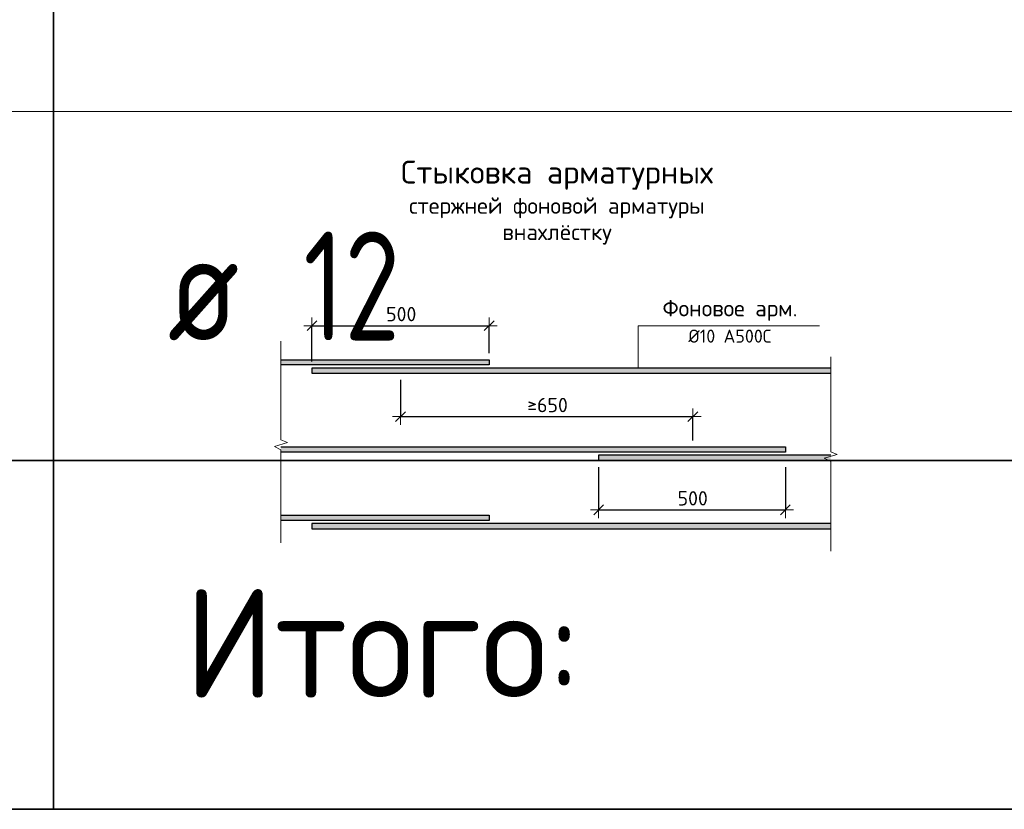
# Model space of a CAD drawing. Header units: metres. Extents: x -38 to 97, y -15 to 21.
# Tile 89 of 114: x 75.34 to 77.6, y 6.07 to 7.88. Entities that reach past the tile are written whole.
import ezdxf

# ---------------------------------------------------------------- set-up
doc = ezdxf.new("R2010")
doc.units = ezdxf.units.M
doc.header["$PDMODE"] = 65
doc.layers.add('XR$3$Арм.стержн.ниж.зоны Х', color=7, linetype='Continuous', lineweight=35, true_color=0xc600c6)
doc.layers.add('XR$5$Арм.стержн.ниж.зоны Х', color=7, linetype='Continuous', lineweight=35, true_color=0xc600c6)
doc.layers.add('XR$3$Размерная линия_ общее', color=7, linetype='Continuous', lineweight=13)
doc.layers.add('XR$5$Размерная линия_ общее', color=7, linetype='Continuous', lineweight=13)
doc.styles.add('ISOCPEUR', font='txt')
doc.dimstyles.new('DIMSTYLE_35', dxfattribs={"dimtxt": 0.033, "dimasz": 0.0375, "dimexe": 0, "dimexo": 0, "dimgap": 0.0165, "dimtad": 2, "dimdec": 0, "dimlfac": 1000, "dimrnd": 1, "dimzin": 12, "dimdsep": 46, "dimtxsty": 'ISOCPEUR', "dimblk1": 'ALL_ML_STRICH', "dimblk2": 'ALL_ML_STRICH', "dimsah": 1, "dimcen": 0, "dimclrd": 7, "dimclre": 256, "dimclrt": 7, "dimadec": 0, "dimazin": 0, "dimtfac": 1, "dimtdec": 0, "dimtix": 1, "dimtmove": 2, "dimatfit": 3, "dimfxl": 0, "dimtzin": 0, "dimlwd": 0, "dimlwe": -3, "dimarcsym": 0})
doc.dimstyles.new('DIMSTYLE_6', dxfattribs={"dimtxt": 0.033, "dimasz": 0.0375, "dimexe": 0, "dimexo": 0, "dimgap": 0.0165, "dimtad": 2, "dimdec": 0, "dimlfac": 1000, "dimrnd": 1, "dimzin": 12, "dimdsep": 46, "dimtxsty": 'ISOCPEUR', "dimblk1": 'ALL_ML_STRICH', "dimblk2": 'ALL_ML_STRICH', "dimsah": 1, "dimcen": 0, "dimclrd": 7, "dimclre": 256, "dimclrt": 7, "dimadec": 0, "dimazin": 0, "dimtfac": 1, "dimtdec": 0, "dimtix": 1, "dimtmove": 2, "dimatfit": 3, "dimfxl": 0, "dimtzin": 0, "dimlwd": 0, "dimlwe": -3, "dimarcsym": 0})
doc.dimstyles.new('DIMSTYLE_7', dxfattribs={"dimtxt": 0.033, "dimasz": 0.0375, "dimexe": 0, "dimexo": 0, "dimgap": 0.0165, "dimtad": 2, "dimdec": 0, "dimlfac": 1000, "dimrnd": 1, "dimzin": 12, "dimdsep": 46, "dimtxsty": 'ISOCPEUR', "dimblk1": 'ALL_ML_STRICH', "dimblk2": 'ALL_ML_STRICH', "dimsah": 1, "dimcen": 0, "dimclrd": 7, "dimclre": 256, "dimclrt": 7, "dimadec": 0, "dimazin": 0, "dimtfac": 1, "dimtdec": 0, "dimtix": 1, "dimtmove": 2, "dimatfit": 3, "dimfxl": 0, "dimtzin": 0, "dimlwd": 0, "dimlwe": -3, "dimarcsym": 0})
doc.dimstyles.new('DIMSTYLE_8', dxfattribs={"dimtxt": 0.033, "dimasz": 0.0375, "dimexe": 0, "dimexo": 0, "dimgap": 0.0165, "dimtad": 2, "dimdec": 0, "dimlfac": 1000, "dimrnd": 1, "dimzin": 12, "dimdsep": 46, "dimtxsty": 'ISOCPEUR', "dimblk1": 'ALL_ML_STRICH', "dimblk2": 'ALL_ML_STRICH', "dimsah": 1, "dimcen": 0, "dimclrd": 7, "dimclre": 256, "dimclrt": 7, "dimadec": 0, "dimazin": 0, "dimtfac": 1, "dimtdec": 0, "dimtix": 1, "dimtmove": 2, "dimatfit": 3, "dimfxl": 0, "dimtzin": 0, "dimlwd": 0, "dimlwe": -3, "dimarcsym": 0})

# ---------------------------------------------------------------- blocks, each defined once
blk = doc.blocks.new('ALL_ML_STRICH')
at = {"color": 0, "linetype": 'ByBlock', "lineweight": -2}
for p, q in [((-1, 0), (0.5, 0)), ((-0.3, -0.3), (0.3, 0.3)), ((0, -0.5), (0, 0.5))]:
    blk.add_line(p, q, dxfattribs=at)
blk = doc.blocks.new('*D40')
at = {"layer": 'DEFPOINTS', "color": 7, "linetype": 'Continuous', "lineweight": 13, "transparency": 33554687}
for p in [(76.0122, 7.1808), (76.4182, 7.1027), (76.0122, 7.0837)]:
    blk.add_point(p, dxfattribs=at)
at = {"layer": 'XR$3$Размерная линия_ общее', "color": 253, "linetype": 'Continuous', "lineweight": -2, "true_color": 0xa0a0a0, "transparency": 33554687}
for p, q in [((76.0122, 7.0987), (76.0122, 7.1808)), ((76.4182, 7.1177), (76.4182, 7.1808))]:
    blk.add_line(p, q, dxfattribs=at)
at = {"layer": 'XR$3$Размерная линия_ общее', "color": 7, "linetype": 'Continuous', "lineweight": -2, "transparency": 33554687}
blk.add_line((76.0122, 7.1808), (76.4182, 7.1808), dxfattribs=at)
at = {"layer": 'XR$3$Размерная линия_ общее', "color": 7, "linetype": 'Continuous', "lineweight": 13, "transparency": 33554687, "xscale": 0.0375, "yscale": 0.0375, "zscale": 0.0375, "rotation": 180}
blk.add_blockref('ALL_ML_STRICH', (76.0122, 7.1808), dxfattribs=at)
at = {"layer": 'XR$3$Размерная линия_ общее', "color": 7, "linetype": 'Continuous', "lineweight": 13, "transparency": 33554687, "xscale": 0.0375, "yscale": 0.0375, "zscale": 0.0375}
blk.add_blockref('ALL_ML_STRICH', (76.4182, 7.1808), dxfattribs=at)
at = {"layer": 'XR$3$Размерная линия_ общее', "color": 7, "linetype": 'Continuous', "lineweight": 13, "transparency": 33554687, "insert": (76.1822, 7.2238), "char_height": 0.033, "width": 0.00165, "attachment_point": 1, "line_spacing_factor": 0.60241, "style": 'ISOCPEUR'}
blk.add_mtext('500', dxfattribs=at)
blk = doc.blocks.new('*D41')
at = {"layer": 'DEFPOINTS', "color": 7, "linetype": 'Continuous', "lineweight": 13, "transparency": 33554687}
for p in [(76.2152, 7.0717), (76.2152, 6.9723), (76.8852, 6.9027)]:
    blk.add_point(p, dxfattribs=at)
at = {"layer": 'XR$3$Размерная линия_ общее', "color": 253, "linetype": 'Continuous', "lineweight": -2, "true_color": 0xa0a0a0, "transparency": 33554687}
for p, q in [((76.2152, 7.0567), (76.2152, 6.9723)), ((76.8852, 6.9177), (76.8852, 6.9723))]:
    blk.add_line(p, q, dxfattribs=at)
at = {"layer": 'XR$3$Размерная линия_ общее', "color": 7, "linetype": 'Continuous', "lineweight": -2, "transparency": 33554687}
blk.add_line((76.2152, 6.9723), (76.8852, 6.9723), dxfattribs=at)
at = {"layer": 'XR$3$Размерная линия_ общее', "color": 7, "linetype": 'Continuous', "lineweight": 13, "transparency": 33554687, "xscale": 0.0375, "yscale": 0.0375, "zscale": 0.0375, "rotation": 180}
blk.add_blockref('ALL_ML_STRICH', (76.2152, 6.9723), dxfattribs=at)
at = {"layer": 'XR$3$Размерная линия_ общее', "color": 7, "linetype": 'Continuous', "lineweight": 13, "transparency": 33554687, "xscale": 0.0375, "yscale": 0.0375, "zscale": 0.0375}
blk.add_blockref('ALL_ML_STRICH', (76.8852, 6.9723), dxfattribs=at)
at = {"layer": 'XR$3$Размерная линия_ общее', "color": 7, "linetype": 'Continuous', "lineweight": 13, "transparency": 33554687, "insert": (76.5056, 7.0153), "char_height": 0.033, "width": 0.00165, "attachment_point": 1, "line_spacing_factor": 0.60241, "style": 'ISOCPEUR'}
blk.add_mtext('≥650', dxfattribs=at)
blk = doc.blocks.new('*D42')
at = {"layer": 'DEFPOINTS', "color": 7, "linetype": 'Continuous', "lineweight": 13, "transparency": 33554687}
for p in [(76.6692, 6.8717), (77.0972, 6.8717), (76.6692, 6.7584)]:
    blk.add_point(p, dxfattribs=at)
at = {"layer": 'XR$3$Размерная линия_ общее', "color": 253, "linetype": 'Continuous', "lineweight": -2, "true_color": 0xa0a0a0, "transparency": 33554687}
for p, q in [((76.6692, 6.8567), (76.6692, 6.7584)), ((77.0972, 6.8567), (77.0972, 6.7584))]:
    blk.add_line(p, q, dxfattribs=at)
at = {"layer": 'XR$3$Размерная линия_ общее', "color": 7, "linetype": 'Continuous', "lineweight": -2, "transparency": 33554687}
blk.add_line((76.6692, 6.7584), (77.0972, 6.7584), dxfattribs=at)
at = {"layer": 'XR$3$Размерная линия_ общее', "color": 7, "linetype": 'Continuous', "lineweight": 13, "transparency": 33554687, "xscale": 0.0375, "yscale": 0.0375, "zscale": 0.0375, "rotation": 180}
blk.add_blockref('ALL_ML_STRICH', (76.6692, 6.7584), dxfattribs=at)
at = {"layer": 'XR$3$Размерная линия_ общее', "color": 7, "linetype": 'Continuous', "lineweight": 13, "transparency": 33554687, "xscale": 0.0375, "yscale": 0.0375, "zscale": 0.0375}
blk.add_blockref('ALL_ML_STRICH', (77.0972, 6.7584), dxfattribs=at)
at = {"layer": 'XR$3$Размерная линия_ общее', "color": 7, "linetype": 'Continuous', "lineweight": 13, "transparency": 33554687, "insert": (76.8502, 6.8014), "char_height": 0.033, "width": 0.00165, "attachment_point": 1, "line_spacing_factor": 0.60241, "style": 'ISOCPEUR'}
blk.add_mtext('500', dxfattribs=at)
blk = doc.blocks.new('ЭЛЕМЕНТ_УЗОРА_1')
at = {"color": 7, "linetype": 'Continuous', "lineweight": 13, "transparency": 33554687}
blk.add_line((75.9412, 6.6827), (75.9412, 6.6827), dxfattribs=at)
blk.add_lwpolyline([(75.9412, 7.1452), (75.9412, 6.919), (75.9562, 6.9126), (75.9262, 6.9038), (75.9412, 6.8964), (75.9412, 6.6827)], dxfattribs=at)
blk = doc.blocks.new('ЭЛЕМЕНТ_УЗОРА_2')
at = {"color": 7, "linetype": 'Continuous', "lineweight": 13, "transparency": 33554687}
blk.add_line((77.2012, 6.6637), (77.2012, 6.6637), dxfattribs=at)
blk.add_lwpolyline([(77.2012, 7.1092), (77.2012, 6.8913), (77.2162, 6.8851), (77.1862, 6.8766), (77.2012, 6.8695), (77.2012, 6.6637)], dxfattribs=at)
blk = doc.blocks.new('*D297')
at = {"layer": 'DEFPOINTS', "color": 7, "linetype": 'Continuous', "lineweight": 13, "transparency": 33554687}
for p in [(76.0122, 7.1808), (76.4182, 7.1027), (76.0122, 7.0837)]:
    blk.add_point(p, dxfattribs=at)
at = {"layer": 'XR$5$Размерная линия_ общее', "color": 253, "linetype": 'Continuous', "lineweight": -2, "true_color": 0xa0a0a0, "transparency": 33554687}
for p, q in [((76.0122, 7.0987), (76.0122, 7.1808)), ((76.4182, 7.1177), (76.4182, 7.1808))]:
    blk.add_line(p, q, dxfattribs=at)
at = {"layer": 'XR$5$Размерная линия_ общее', "color": 7, "linetype": 'Continuous', "lineweight": -2, "transparency": 33554687}
blk.add_line((76.0122, 7.1808), (76.4182, 7.1808), dxfattribs=at)
at = {"layer": 'XR$5$Размерная линия_ общее', "color": 7, "linetype": 'Continuous', "lineweight": 13, "transparency": 33554687, "xscale": 0.0375, "yscale": 0.0375, "zscale": 0.0375, "rotation": 180}
blk.add_blockref('ALL_ML_STRICH', (76.0122, 7.1808), dxfattribs=at)
at = {"layer": 'XR$5$Размерная линия_ общее', "color": 7, "linetype": 'Continuous', "lineweight": 13, "transparency": 33554687, "xscale": 0.0375, "yscale": 0.0375, "zscale": 0.0375}
blk.add_blockref('ALL_ML_STRICH', (76.4182, 7.1808), dxfattribs=at)
at = {"layer": 'XR$5$Размерная линия_ общее', "color": 7, "linetype": 'Continuous', "lineweight": 13, "transparency": 33554687, "insert": (76.1822, 7.2238), "char_height": 0.033, "width": 0.00165, "attachment_point": 1, "line_spacing_factor": 0.60241, "style": 'ISOCPEUR'}
blk.add_mtext('500', dxfattribs=at)
blk = doc.blocks.new('*D298')
at = {"layer": 'DEFPOINTS', "color": 7, "linetype": 'Continuous', "lineweight": 13, "transparency": 33554687}
for p in [(76.2152, 7.0717), (76.2152, 6.9723), (76.8852, 6.9027)]:
    blk.add_point(p, dxfattribs=at)
at = {"layer": 'XR$5$Размерная линия_ общее', "color": 253, "linetype": 'Continuous', "lineweight": -2, "true_color": 0xa0a0a0, "transparency": 33554687}
for p, q in [((76.2152, 7.0567), (76.2152, 6.9723)), ((76.8852, 6.9177), (76.8852, 6.9723))]:
    blk.add_line(p, q, dxfattribs=at)
at = {"layer": 'XR$5$Размерная линия_ общее', "color": 7, "linetype": 'Continuous', "lineweight": -2, "transparency": 33554687}
blk.add_line((76.2152, 6.9723), (76.8852, 6.9723), dxfattribs=at)
at = {"layer": 'XR$5$Размерная линия_ общее', "color": 7, "linetype": 'Continuous', "lineweight": 13, "transparency": 33554687, "xscale": 0.0375, "yscale": 0.0375, "zscale": 0.0375, "rotation": 180}
blk.add_blockref('ALL_ML_STRICH', (76.2152, 6.9723), dxfattribs=at)
at = {"layer": 'XR$5$Размерная линия_ общее', "color": 7, "linetype": 'Continuous', "lineweight": 13, "transparency": 33554687, "xscale": 0.0375, "yscale": 0.0375, "zscale": 0.0375}
blk.add_blockref('ALL_ML_STRICH', (76.8852, 6.9723), dxfattribs=at)
at = {"layer": 'XR$5$Размерная линия_ общее', "color": 7, "linetype": 'Continuous', "lineweight": 13, "transparency": 33554687, "insert": (76.5056, 7.0153), "char_height": 0.033, "width": 0.00165, "attachment_point": 1, "line_spacing_factor": 0.60241, "style": 'ISOCPEUR'}
blk.add_mtext('≥650', dxfattribs=at)
blk = doc.blocks.new('*D299')
at = {"layer": 'DEFPOINTS', "color": 7, "linetype": 'Continuous', "lineweight": 13, "transparency": 33554687}
for p in [(76.6692, 6.8717), (77.0972, 6.8717), (76.6692, 6.7584)]:
    blk.add_point(p, dxfattribs=at)
at = {"layer": 'XR$5$Размерная линия_ общее', "color": 253, "linetype": 'Continuous', "lineweight": -2, "true_color": 0xa0a0a0, "transparency": 33554687}
for p, q in [((76.6692, 6.8567), (76.6692, 6.7584)), ((77.0972, 6.8567), (77.0972, 6.7584))]:
    blk.add_line(p, q, dxfattribs=at)
at = {"layer": 'XR$5$Размерная линия_ общее', "color": 7, "linetype": 'Continuous', "lineweight": -2, "transparency": 33554687}
blk.add_line((76.6692, 6.7584), (77.0972, 6.7584), dxfattribs=at)
at = {"layer": 'XR$5$Размерная линия_ общее', "color": 7, "linetype": 'Continuous', "lineweight": 13, "transparency": 33554687, "xscale": 0.0375, "yscale": 0.0375, "zscale": 0.0375, "rotation": 180}
blk.add_blockref('ALL_ML_STRICH', (76.6692, 6.7584), dxfattribs=at)
at = {"layer": 'XR$5$Размерная линия_ общее', "color": 7, "linetype": 'Continuous', "lineweight": 13, "transparency": 33554687, "xscale": 0.0375, "yscale": 0.0375, "zscale": 0.0375}
blk.add_blockref('ALL_ML_STRICH', (77.0972, 6.7584), dxfattribs=at)
at = {"layer": 'XR$5$Размерная линия_ общее', "color": 7, "linetype": 'Continuous', "lineweight": 13, "transparency": 33554687, "insert": (76.8502, 6.8014), "char_height": 0.033, "width": 0.00165, "attachment_point": 1, "line_spacing_factor": 0.60241, "style": 'ISOCPEUR'}
blk.add_mtext('500', dxfattribs=at)
blk = doc.blocks.new('ЭЛЕМЕНТ_УЗОРА_15')
at = {"color": 7, "linetype": 'Continuous', "lineweight": 13, "transparency": 33554687}
blk.add_line((75.9412, 6.6827), (75.9412, 6.6827), dxfattribs=at)
blk.add_lwpolyline([(75.9412, 7.1452), (75.9412, 6.919), (75.9562, 6.9126), (75.9262, 6.9038), (75.9412, 6.8964), (75.9412, 6.6827)], dxfattribs=at)
blk = doc.blocks.new('ЭЛЕМЕНТ_УЗОРА_16')
at = {"color": 7, "linetype": 'Continuous', "lineweight": 13, "transparency": 33554687}
blk.add_line((77.2012, 6.6637), (77.2012, 6.6637), dxfattribs=at)
blk.add_lwpolyline([(77.2012, 7.1092), (77.2012, 6.8913), (77.2162, 6.8851), (77.1862, 6.8766), (77.2012, 6.8695), (77.2012, 6.6637)], dxfattribs=at)

msp = doc.modelspace()

# ---------------------------------------------------------------- hatches: boundary and pattern name
at = {"linetype": 'Continuous', "lineweight": 13, "true_color": 0xc8c8c8, "transparency": 33554687}
for points in [[(75.9412, 7.0907), (76.4182, 7.0907), (76.4182, 7.1027), (75.9412, 7.1027)], [(75.9412, 7.0907), (76.4182, 7.0907), (76.4182, 7.1027), (75.9412, 7.1027)], [(76.0122, 7.0837), (76.0122, 7.0717), (77.2012, 7.0717), (77.2012, 7.0837)], [(76.0122, 7.0837), (76.0122, 7.0717), (77.2012, 7.0717), (77.2012, 7.0837)], [(75.9412, 6.8907), (77.0972, 6.8907), (77.0972, 6.9027), (75.9412, 6.9027)], [(75.9412, 6.8907), (77.0972, 6.8907), (77.0972, 6.9027), (75.9412, 6.9027)], [(76.6692, 6.8837), (76.6692, 6.8717), (77.2012, 6.8717), (77.2012, 6.8837)], [(76.6692, 6.8837), (76.6692, 6.8717), (77.2012, 6.8717), (77.2012, 6.8837)], [(75.9412, 6.7341), (76.4182, 6.7341), (76.4182, 6.7461), (75.9412, 6.7461)], [(75.9412, 6.7341), (76.4182, 6.7341), (76.4182, 6.7461), (75.9412, 6.7461)], [(76.0122, 6.7271), (76.0122, 6.7151), (77.2012, 6.7151), (77.2012, 6.7271)], [(76.0122, 6.7271), (76.0122, 6.7151), (77.2012, 6.7151), (77.2012, 6.7271)]]:
    msp.add_hatch(color=9, dxfattribs=at).paths.add_polyline_path(points)

# ---------------------------------------------------------------- linework, layer by layer
at = {"color": 7, "linetype": 'Continuous', "lineweight": 35, "transparency": 33554687}
for p, q in [((75.4198, 8.4717), (75.4198, 7.6717)), ((75.4198, 7.6717), (75.4198, 6.8717)), ((67.9198, 6.8717), (86.4198, 6.8717)), ((75.4198, 6.8717), (75.4198, 6.0717)), ((67.9198, 6.0717), (86.4198, 6.0717))]:
    msp.add_line(p, q, dxfattribs=at)
at = {"color": 7, "linetype": 'Continuous', "lineweight": 13, "transparency": 33554687}
for p, q in [((86.4198, 7.6717), (67.9198, 7.6717)), ((86.4198, 6.8717), (67.9198, 6.8717))]:
    msp.add_line(p, q, dxfattribs=at)
msp.add_lwpolyline([(76.7597, 7.0837), (76.7597, 7.1808), (77.1752, 7.1808)], dxfattribs=at)
msp.add_lwpolyline([(76.7597, 7.0837), (76.7597, 7.1808), (77.1752, 7.1808)], dxfattribs=at)
at = {"layer": 'XR$3$Арм.стержн.ниж.зоны Х', "color": 7, "linetype": 'Continuous', "lineweight": 25, "transparency": 33554687}
for points in [[(75.9412, 7.1027), (76.4182, 7.1027), (76.4182, 7.0907), (75.9412, 7.0907)], [(77.2012, 7.0837), (76.0122, 7.0837), (76.0122, 7.0717), (77.2012, 7.0717)], [(75.9412, 6.9027), (77.0972, 6.9027), (77.0972, 6.8907), (75.9412, 6.8907)], [(77.2012, 6.8837), (76.6692, 6.8837), (76.6692, 6.8717), (77.2012, 6.8717)], [(75.9412, 6.7461), (76.4182, 6.7461), (76.4182, 6.7341), (75.9412, 6.7341)], [(77.2012, 6.7271), (76.0122, 6.7271), (76.0122, 6.7151), (77.2012, 6.7151)]]:
    msp.add_lwpolyline(points, dxfattribs=at)
at = {"layer": 'XR$5$Арм.стержн.ниж.зоны Х', "color": 7, "linetype": 'Continuous', "lineweight": 25, "transparency": 33554687}
for points in [[(75.9412, 7.1027), (76.4182, 7.1027), (76.4182, 7.0907), (75.9412, 7.0907)], [(77.2012, 7.0837), (76.0122, 7.0837), (76.0122, 7.0717), (77.2012, 7.0717)], [(75.9412, 6.9027), (77.0972, 6.9027), (77.0972, 6.8907), (75.9412, 6.8907)], [(77.2012, 6.8837), (76.6692, 6.8837), (76.6692, 6.8717), (77.2012, 6.8717)], [(75.9412, 6.7461), (76.4182, 6.7461), (76.4182, 6.7341), (75.9412, 6.7341)], [(77.2012, 6.7271), (76.0122, 6.7271), (76.0122, 6.7151), (77.2012, 6.7151)]]:
    msp.add_lwpolyline(points, dxfattribs=at)

# ---------------------------------------------------------------- block references
at = {"color": 7, "linetype": 'Continuous', "lineweight": 13, "transparency": 33554687}
for name in ['ЭЛЕМЕНТ_УЗОРА_1', 'ЭЛЕМЕНТ_УЗОРА_15', 'ЭЛЕМЕНТ_УЗОРА_2', 'ЭЛЕМЕНТ_УЗОРА_16']:
    msp.add_blockref(name, (0, 0), dxfattribs=at)

# ---------------------------------------------------------------- texts
at = {"color": 7, "linetype": 'Continuous', "lineweight": 13, "transparency": 33554687, "attachment_point": 2}
for s, insert, char_height, width, line_spacing_factor in [('\\A1;{\\fISOCPEUR|i0|b0;\\H0.052500;\\W1.000000;\\C7;Стыковка арматурных}\\P{\\fISOCPEUR|i0|b0;\\H0.037500;\\W1.000000;\\C7;стержней фоновой арматуры}\\P{\\fISOCPEUR|i0|b0;\\H0.037500;\\W1.000000;\\C7;внахлёстку}\\P', (76.5737, 7.5592), 0.0525, 0.938044, 0.963855), ('\\A1;{\\fISOCPEUR|i0|b0;\\H0.052500;\\W1.000000;\\C7;Стыковка арматурных}\\P{\\fISOCPEUR|i0|b0;\\H0.037500;\\W1.000000;\\C7;стержней фоновой арматуры}\\P{\\fISOCPEUR|i0|b0;\\H0.037500;\\W1.000000;\\C7;внахлёстку}\\P', (76.5737, 7.5592), 0.0525, 0.938044, 0.963855), ('\\A1;{\\fISOCPEUR|i0|b0;\\H0.037500;\\W1.000000;\\C7;Фоновое арм.}\\P{\\fISOCPEUR|i0|b0;\\H0.030000;\\W1.000000;\\C7;Ø10 А500С}\\P', (76.9702, 7.2396), 0.0375, 0.328781, 1.084337), ('\\A1;{\\fISOCPEUR|i0|b0;\\H0.037500;\\W1.000000;\\C7;Фоновое арм.}\\P{\\fISOCPEUR|i0|b0;\\H0.030000;\\W1.000000;\\C7;Ø10 А500С}\\P', (76.9702, 7.2396), 0.0375, 0.328781, 1.084337)]:
    msp.add_mtext(s, dxfattribs=dict(at, insert=insert, char_height=char_height, width=width, line_spacing_factor=line_spacing_factor))
at = {"color": 7, "linetype": 'Continuous', "lineweight": 35, "transparency": 33554687, "char_height": 0.25, "attachment_point": 7, "style": 'ISOCPEUR'}
for s, insert, width in [('\\W0.75;12', (75.9925, 7.1467), 0.393567), ('\\W0.82;ø', (75.6817, 7.1467), 0.327205), ('\\W0.95;Итого:', (75.7194, 6.328), 1.143461)]:
    msp.add_mtext(s, dxfattribs=dict(at, insert=insert, width=width))

# ---------------------------------------------------------------- dimensions: what is measured, and where the dimension line sits
at = {"layer": 'XR$3$Размерная линия_ общее', "color": 7, "linetype": 'Continuous', "lineweight": 13, "transparency": 33554687}
for base, p1, p2, text, dimstyle, override, picture, middle in [((76.4182, 7.1808), (76.0122, 7.0987), (76.4182, 7.1177), '500', 'DIMSTYLE_6', {"dimpost": '<>', "dimclrd": 7, "dimclre": 253, "dimclrt": 7, "dimlwd": 0, "dimlwe": 65533}, '*D40', (76.2152, 7.1973)), ((76.8852, 6.9723), (76.2152, 7.0567), (76.8852, 6.9177), '≥650', 'DIMSTYLE_7', {"dimpost": '≥<>', "dimclrd": 7, "dimclre": 253, "dimclrt": 7, "dimlwd": 0, "dimlwe": 65533}, '*D41', (76.5502, 6.9888)), ((77.0972, 6.7584), (76.6692, 6.8567), (77.0972, 6.8567), '500', 'DIMSTYLE_8', {"dimpost": '<>', "dimclrd": 7, "dimclre": 253, "dimclrt": 7, "dimlwd": 0, "dimlwe": 65533}, '*D42', (76.8832, 6.7749))]:
    dim = msp.add_linear_dim(base=base, p1=p1, p2=p2, text=text, dimstyle=dimstyle, override=override, dxfattribs=at)
    dim.commit()
    dim.dimension.update_dxf_attribs({"geometry": picture, "text_midpoint": middle, "dimtype": 160})
at = {"layer": 'XR$5$Размерная линия_ общее', "color": 7, "linetype": 'Continuous', "lineweight": 13, "transparency": 33554687}
for base, p1, p2, text, dimstyle, override, picture, middle in [((76.4182, 7.1808), (76.0122, 7.0987), (76.4182, 7.1177), '500', 'DIMSTYLE_8', {"dimpost": '<>', "dimclrd": 7, "dimclre": 253, "dimclrt": 7, "dimlwd": 0, "dimlwe": 65533}, '*D297', (76.2152, 7.1973)), ((76.8852, 6.9723), (76.2152, 7.0567), (76.8852, 6.9177), '≥650', 'DIMSTYLE_35', {"dimpost": '≥<>', "dimclrd": 7, "dimclre": 253, "dimclrt": 7, "dimlwd": 0, "dimlwe": 65533}, '*D298', (76.5502, 6.9888)), ((77.0972, 6.7584), (76.6692, 6.8567), (77.0972, 6.8567), '500', 'DIMSTYLE_8', {"dimpost": '<>', "dimclrd": 7, "dimclre": 253, "dimclrt": 7, "dimlwd": 0, "dimlwe": 65533}, '*D299', (76.8832, 6.7749))]:
    dim = msp.add_linear_dim(base=base, p1=p1, p2=p2, text=text, dimstyle=dimstyle, override=override, dxfattribs=at)
    dim.commit()
    dim.dimension.update_dxf_attribs({"geometry": picture, "text_midpoint": middle, "dimtype": 160})

doc.saveas('drawing.dxf')
